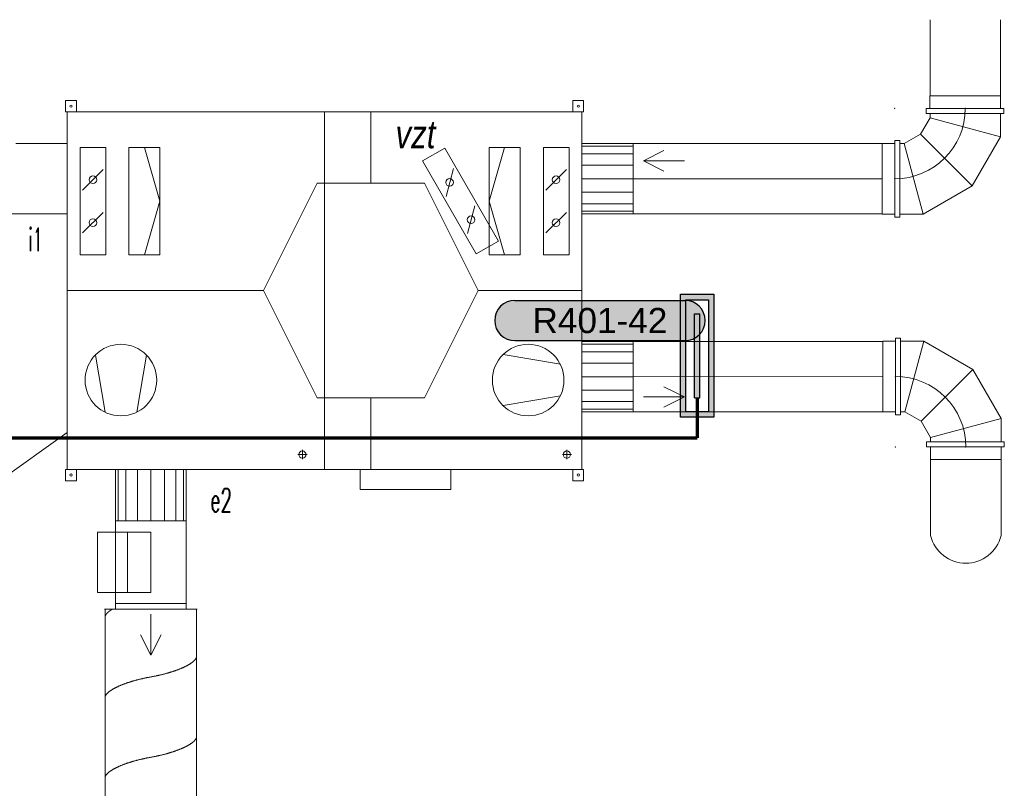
# Model space of a CAD drawing. Extents: x -10604 to 417874, y -84886 to -28187.
# Tile 19 of 32: x 78742 to 83142, y -60410 to -56972. Entities that reach past the tile are written whole.
import ezdxf
from ezdxf.enums import TextEntityAlignment as Align

# ---------------------------------------------------------------- set-up
doc = ezdxf.new("R2010")
doc.units = 0
doc.header["$MEASUREMENT"] = 0
doc.layers.get('0').update_dxf_attribs({"linetype": 'CONTINUOUS'})
doc.layers.add('__ELEKTRO PAVELKA', color=4, linetype='CONTINUOUS')
doc.layers.add('__Fialová 220', color=220, linetype='CONTINUOUS')
doc.layers.add('__Rudá tmavá', color=7, linetype='CONTINUOUS', true_color=0xdb0000)
doc.layers.add('__Temná modrá', color=7, linetype='CONTINUOUS', true_color=0x0000c7)
doc.styles.add('GENERATED_STYLE_1', font='arial.ttf')
doc.styles.add('INDRA', font='ariali.ttf')
doc.styles.get("Standard").update_dxf_attribs({"font": 'txt.shx'})

# ---------------------------------------------------------------- blocks, each defined once
blk = doc.blocks.new('REK')
at = {"layer": '__Fialová 220', "lineweight": 0}
for p, q in [((915.8, -12.6, -162), (916.2, 328.2, -162)), ((1231.2, -12.2, -162), (1231.2, 328.2, -162)), ((915.4, -12.6, -162), (915.4, -69.1, -162)), ((1230.4, -12.6, -162), (915.4, -12.6, -162)), ((1230.8, -12.6, -162), (915.8, -12.6, -162)), ((1230.8, -12.2, -162), (1230.8, -69.1, -162)), ((1245.3, -69.1, -162), (897.9, -69.1, -162)), ((897.9, -91, -162), (897.9, -69.1, -162)), ((1245.3, -91, -162), (1245.3, -69.1, -162)), ((873.6, -183.9, -162), (915.8, -110.8, -162)), ((1245.3, -91, -162), (897.9, -91, -162)), ((915.8, -110.8, -162), (915.8, -91, -162)), ((1230.8, -195.2, -162), (1230.8, -91.2, -162)), ((758.3, -541.9, -162), (758.3, -212.6, -162)), ((758.3, -212.6, -162), (780.7, -212.6, -162)), ((780.7, -554.5, -162), (780.7, -212.6, -162)), ((800.5, -226.1, -162), (873.6, -183.9, -162)), ((1104.2, -414.4, -162), (1230.8, -195.2, -162)), ((-3170.3, -225.7, -162), (-2940.3, -225.7, -387)), ((-410.3, -225.7, -162), (702.4, -225.7, -162)), ((702.4, -225.7, -162), (702.4, -540.7, -162)), ((702.4, -541, -162), (702.4, -225.7, -162)), ((702.4, -225.7, -162), (758.3, -225.7, -162)), ((702.4, -225.7, -162), (702.4, -540.7, -162)), ((780.7, -226.1, -162), (800.5, -226.1, -162)), ((884.9, -541, -162), (1104.2, -414.4, -162)), ((-3191.3, -540.7, -160.9), (-2940.3, -540.7, -387)), ((702.4, -540.7, -162), (-410.3, -540.7, -162)), ((702.4, -541, -162), (758.3, -541, -162)), ((758.3, -541.9, -162), (758.3, -554.5, -162)), ((758.3, -554.5, -162), (780.7, -554.5, -162)), ((780.7, -541, -162), (884.9, -541, -162)), ((760.8, -1109.4, -162), (760.8, -1096.8, -162)), ((760.8, -1096.8, -162), (783.1, -1096.8, -162)), ((783.1, -1096.8, -162), (783.1, -1438.8, -162)), ((-410.3, -1110.7, -162), (704.8, -1110.7, -162)), ((704.8, -1110.3, -162), (704.8, -1425.7, -162)), ((704.8, -1110.3, -162), (760.8, -1110.3, -162)), ((704.8, -1110.7, -162), (704.8, -1425.7, -162)), ((704.8, -1425.7, -162), (704.8, -1110.7, -162)), ((760.8, -1109.4, -162), (760.8, -1438.8, -162)), ((783.1, -1110.3, -162), (887.3, -1110.3, -162)), ((887.3, -1110.3, -162), (1106.6, -1236.9, -162)), ((1106.6, -1236.9, -162), (1233.2, -1456.2, -162)), ((704.8, -1425.7, -162), (-410.3, -1425.7, -162)), ((704.8, -1425.7, -162), (760.8, -1425.7, -162)), ((760.8, -1438.8, -162), (783.1, -1438.8, -162)), ((783.1, -1425.3, -162), (803, -1425.3, -162)), ((803, -1425.3, -162), (876, -1467.5, -162)), ((876, -1467.5, -162), (918.2, -1540.6, -162)), ((1233.2, -1456.2, -162), (1233.2, -1560.1, -162)), ((1247.7, -1560.4, -162), (900.3, -1560.4, -162)), ((900.3, -1560.4, -162), (900.3, -1582.2, -162)), ((1247.7, -1582.2, -162), (900.3, -1582.2, -162)), ((917.8, -1638.7, -162), (917.8, -1582.2, -162)), ((918.2, -1540.6, -162), (918.2, -1560.4, -162)), ((1233.2, -1639.1, -162), (1233.2, -1582.2, -162)), ((1247.7, -1560.4, -162), (1247.7, -1582.2, -162)), ((1232.8, -1638.7, -162), (917.8, -1638.7, -162)), ((917.8, -1638.7, -162), (918.2, -1979.5, -162)), ((1233.2, -1638.7, -162), (918.2, -1638.7, -162)), ((1233.2, -1639.1, -162), (1233.2, -1979.5, -162)), ((-2409.3, -1913.7, -78), (-2724.3, -1913.7, -78)), ((-2724.3, -2283.7, -78), (-2724.3, -2308.7, -78)), ((-2409.3, -2283.7, -78), (-2409.3, -2308.7, -78)), ((-2359.3, -2308.7, -78), (-2774.3, -2308.7, -78)), ((-2771.2, -3158.7, -78), (-2771.2, -2308.7, -78)), ((-2362.4, -3158.7, -78), (-2362.4, -2308.7, -78))]:
    blk.add_line(p, q, dxfattribs=at)
at = {"layer": '__Fialová 220', "color": 7, "lineweight": 0, "extrusion": (-1.22465e-16, -1, 0)}
for p, q in [((-1583.3, -83.7, 43), (-1583.3, -403.7, 43)), ((-2595.3, -243.7, 43), (-2526.3, -483.7, 43)), ((-985.3, -243.7, 43), (-1054.3, -483.7, 43)), ((-365.3, -303.1, -162), (-273.3, -257.1, -162)), ((-365.3, -303.1, -162), (-181.3, -303.1, -162)), ((-365.3, -303.1, -162), (-273.3, -349.1, -162)), ((-2779.3, -341.7, 43), (-2871.3, -433.7, 43)), ((-1214.3, -337.7, 43), (-1247.3, -462.7, 43)), ((-709.3, -341.7, 43), (-801.3, -433.7, 43)), ((-2595.3, -723.7, 43), (-2526.3, -483.7, 43)), ((-985.3, -723.7, 43), (-1054.3, -483.7, 43)), ((-1118.3, -503.7, 43), (-1151.3, -628.7, 43)), ((-2779.3, -533.7, 43), (-2871.3, -625.7, 43)), ((-709.3, -533.7, 43), (-801.3, -625.7, 43)), ((-2940.3, -883.7, 43), (-2063.3, -883.7, 43)), ((-640.3, -883.7, 43), (-1103.3, -883.7, 43)), ((-992.3, -1169.7, 43), (-736.3, -1212.7, 43)), ((-181.3, -1359.3, -162), (-273.3, -1313.3, -162)), ((-1583.3, -1683.7, 43), (-1583.3, -1363.7, 43)), ((-992.3, -1396.7, 43), (-736.3, -1353.7, 43)), ((-365.3, -1359.3, -162), (-181.3, -1359.3, -162)), ((-181.3, -1359.3, -162), (-273.3, -1405.3, -162)), ((-1868.3, -1616.7, -382), (-1909.3, -1616.7, -382)), ((-1889.3, -1595.7, -382), (-1889.3, -1636.7, -382)), ((-686.3, -1616.7, -382), (-727.3, -1616.7, -382)), ((-707.3, -1595.7, -382), (-707.3, -1636.7, -382))]:
    blk.add_line(p, q, dxfattribs=at)
at = {"layer": '__Fialová 220', "color": 7, "lineweight": 0}
for p, q in [((1230.8, -195.2, -162), (915.8, -110.8, -162)), ((1104.2, -414.4, -162), (873.6, -183.9, -162)), ((884.9, -541, -162), (800.5, -226.1, -162)), ((887.3, -1110.3, -162), (803, -1425.3, -162)), ((1106.6, -1236.9, -162), (876, -1467.5, -162)), ((1233.2, -1456.2, -162), (918.2, -1540.6, -162))]:
    blk.add_line(p, q, dxfattribs=at)
at = {"layer": '__Fialová 220', "lineweight": 0, "ltscale": 25}
for p, q in [((-410.3, -383.7, -4), (702.4, -383.2, -162)), ((704.8, -1268.2, -162), (-410.3, -1268.7, -4))]:
    blk.add_line(p, q, dxfattribs=at)
at = {"layer": '__Fialová 220', "color": 7, "lineweight": 0, "extrusion": (-3.67394e-16, -1, 0)}
for p, q in [((-2813.3, -1171.7, 43), (-2770.3, -1427.7, 43)), ((-2586.3, -1171.7, 43), (-2629.3, -1427.7, 43)), ((-2566.8, -2330.7, -236), (-2566.8, -2514.7, -236)), ((-2566.8, -2514.7, -236), (-2612.8, -2422.7, -236)), ((-2566.8, -2514.7, -236), (-2520.8, -2422.7, -236))]:
    blk.add_line(p, q, dxfattribs=at)
at = {"layer": '__Fialová 220', "lineweight": 0, "ltscale": 400}
blk.add_line((-3499, -1917.2), (-2940.3, -1517.7, 43), dxfattribs=at)
at = {"layer": '__Fialová 220', "color": 7, "lineweight": 0}
for points in [[(-2739.3, -2308.7, -78), (-2739.7, -2309, -78), (-2740.1, -2309.2, -78), (-2740.6, -2309.5, -78), (-2741, -2309.8, -78), (-2741.4, -2310, -78), (-2741.9, -2310.3, -78), (-2742.3, -2310.6, -78), (-2742.7, -2310.9, -78), (-2743.1, -2311.1, -78), (-2743.6, -2311.4, -78), (-2744, -2311.7, -78), (-2744.4, -2311.9, -78), (-2744.8, -2312.2, -78), (-2745.2, -2312.5, -78), (-2745.6, -2312.8, -78), (-2746, -2313, -78), (-2746.4, -2313.3, -78), (-2746.8, -2313.6, -78), (-2747.2, -2313.8, -78), (-2747.6, -2314.1, -78), (-2748, -2314.4, -78), (-2748.4, -2314.7, -78), (-2748.7, -2314.9, -78), (-2749.1, -2315.2, -78), (-2749.5, -2315.5, -78), (-2749.9, -2315.7, -78), (-2750.2, -2316, -78), (-2750.6, -2316.3, -78), (-2751, -2316.5, -78), (-2751.3, -2316.8, -78), (-2751.7, -2317.1, -78), (-2752, -2317.4, -78), (-2752.4, -2317.6, -78), (-2752.7, -2317.9, -78), (-2753.1, -2318.2, -78), (-2753.4, -2318.4, -78), (-2753.8, -2318.7, -78), (-2754.1, -2319, -78), (-2754.4, -2319.2, -78), (-2754.8, -2319.5, -78), (-2755.1, -2319.8, -78), (-2755.4, -2320, -78), (-2755.7, -2320.3, -78), (-2756, -2320.6, -78), (-2756.4, -2320.8, -78), (-2756.7, -2321.1, -78), (-2757, -2321.4, -78), (-2757.3, -2321.6, -78), (-2757.6, -2321.9, -78), (-2757.9, -2322.2, -78), (-2758.2, -2322.4, -78), (-2758.5, -2322.7, -78), (-2758.7, -2323, -78), (-2759, -2323.2, -78), (-2759.3, -2323.5, -78), (-2759.6, -2323.8, -78), (-2759.9, -2324, -78), (-2760.1, -2324.3, -78), (-2760.4, -2324.6, -78), (-2760.7, -2324.8, -78), (-2760.9, -2325.1, -78), (-2761.2, -2325.4, -78), (-2761.5, -2325.6, -78), (-2761.7, -2325.9, -78), (-2762, -2326.1, -78), (-2762.2, -2326.4, -78), (-2762.5, -2326.7, -78), (-2762.7, -2326.9, -78), (-2762.9, -2327.2, -78), (-2763.2, -2327.5, -78), (-2763.4, -2327.7, -78), (-2763.6, -2328, -78), (-2763.9, -2328.2, -78), (-2764.1, -2328.5, -78), (-2764.3, -2328.8, -78), (-2764.5, -2329, -78), (-2764.7, -2329.3, -78), (-2764.9, -2329.5, -78), (-2765.1, -2329.8, -78), (-2765.3, -2330.1, -78), (-2765.5, -2330.3, -78), (-2765.7, -2330.6, -78), (-2765.9, -2330.8, -78), (-2766.1, -2331.1, -78), (-2766.3, -2331.3, -78), (-2766.5, -2331.6, -78), (-2766.7, -2331.8, -78), (-2766.8, -2332.1, -78), (-2767, -2332.4, -78), (-2767.2, -2332.6, -78), (-2767.4, -2332.9, -78), (-2767.5, -2333.1, -78), (-2767.7, -2333.4, -78), (-2767.8, -2333.6, -78), (-2768, -2333.9, -78), (-2768.1, -2334.1, -78), (-2768.3, -2334.4, -78), (-2768.4, -2334.6, -78), (-2768.6, -2334.9, -78), (-2768.7, -2335.1, -78), (-2768.8, -2335.4, -78), (-2769, -2335.6, -78), (-2769.1, -2335.9, -78), (-2769.2, -2336.1, -78), (-2769.3, -2336.4, -78), (-2769.5, -2336.6, -78), (-2769.6, -2336.9, -78), (-2769.7, -2337.1, -78), (-2769.8, -2337.4, -78), (-2769.9, -2337.6, -78), (-2770, -2337.9, -78), (-2770.1, -2338.1, -78), (-2770.2, -2338.3, -78), (-2770.3, -2338.6, -78), (-2770.4, -2338.8, -78), (-2770.4, -2339.1, -78), (-2770.5, -2339.3, -78), (-2770.6, -2339.6, -78), (-2770.7, -2339.8, -78), (-2770.7, -2340, -78), (-2770.8, -2340.3, -78), (-2770.9, -2340.5, -78), (-2770.9, -2340.8, -78), (-2771, -2341, -78), (-2771.1, -2341.2, -78), (-2771.1, -2341.5, -78), (-2771.2, -2341.7, -78), (-2771.2, -2342, -78)], [(-2566.8, -2611.4, -78), (-2564.4, -2611, -78), (-2561.9, -2610.6, -78), (-2559.5, -2610.1, -78), (-2557.1, -2609.7, -78), (-2554.7, -2609.2, -78), (-2552.2, -2608.7, -78), (-2549.8, -2608.2, -78), (-2547.4, -2607.8, -78), (-2545, -2607.3, -78), (-2542.6, -2606.8, -78), (-2540.2, -2606.2, -78), (-2537.7, -2605.7, -78), (-2535.3, -2605.2, -78), (-2532.9, -2604.7, -78), (-2530.5, -2604.1, -78), (-2528.2, -2603.6, -78), (-2525.8, -2603, -78), (-2523.4, -2602.5, -78), (-2521, -2601.9, -78), (-2518.7, -2601.4, -78), (-2516.3, -2600.8, -78), (-2514, -2600.2, -78), (-2511.6, -2599.6, -78), (-2509.3, -2599, -78), (-2506.9, -2598.4, -78), (-2504.6, -2597.8, -78), (-2502.3, -2597.2, -78), (-2500, -2596.6, -78), (-2497.7, -2595.9, -78), (-2495.4, -2595.3, -78), (-2493.2, -2594.7, -78), (-2490.9, -2594, -78), (-2488.7, -2593.4, -78), (-2486.4, -2592.7, -78), (-2484.2, -2592, -78), (-2482, -2591.4, -78), (-2479.8, -2590.7, -78), (-2477.6, -2590, -78), (-2475.4, -2589.3, -78), (-2473.2, -2588.7, -78), (-2471.1, -2588, -78), (-2468.9, -2587.3, -78), (-2466.8, -2586.6, -78), (-2464.7, -2585.9, -78), (-2462.6, -2585.2, -78), (-2460.5, -2584.4, -78), (-2458.4, -2583.7, -78), (-2456.4, -2583, -78), (-2454.3, -2582.3, -78), (-2452.3, -2581.5, -78), (-2450.3, -2580.8, -78), (-2448.3, -2580.1, -78), (-2446.4, -2579.3, -78), (-2444.4, -2578.6, -78), (-2442.5, -2577.8, -78), (-2440.5, -2577.1, -78), (-2438.6, -2576.3, -78), (-2436.7, -2575.6, -78), (-2434.9, -2574.8, -78), (-2433, -2574.1, -78), (-2431.2, -2573.3, -78), (-2429.4, -2572.5, -78), (-2427.6, -2571.8, -78), (-2425.8, -2571, -78), (-2424.1, -2570.2, -78), (-2422.3, -2569.4, -78), (-2420.6, -2568.7, -78), (-2418.9, -2567.9, -78), (-2417.3, -2567.1, -78), (-2415.6, -2566.3, -78), (-2414, -2565.5, -78), (-2412.4, -2564.7, -78), (-2410.8, -2563.9, -78), (-2409.2, -2563.1, -78), (-2407.7, -2562.4, -78), (-2406.2, -2561.6, -78), (-2404.7, -2560.8, -78), (-2403.2, -2560, -78), (-2401.8, -2559.2, -78), (-2400.4, -2558.4, -78), (-2399, -2557.6, -78), (-2397.6, -2556.8, -78), (-2396.2, -2556, -78), (-2394.9, -2555.2, -78), (-2393.6, -2554.4, -78), (-2392.3, -2553.6, -78), (-2391, -2552.8, -78), (-2389.8, -2552, -78), (-2388.6, -2551.2, -78), (-2387.4, -2550.4, -78), (-2386.3, -2549.6, -78), (-2385.1, -2548.8, -78), (-2384, -2548, -78), (-2382.9, -2547.2, -78), (-2381.9, -2546.4, -78), (-2380.9, -2545.6, -78), (-2379.9, -2544.9, -78), (-2378.9, -2544.1, -78), (-2377.9, -2543.3, -78), (-2377, -2542.5, -78), (-2376.1, -2541.7, -78), (-2375.3, -2540.9, -78), (-2374.4, -2540.1, -78), (-2373.6, -2539.4, -78), (-2372.8, -2538.6, -78), (-2372, -2537.8, -78), (-2371.3, -2537.1, -78), (-2370.6, -2536.3, -78), (-2369.9, -2535.5, -78), (-2369.3, -2534.8, -78), (-2368.7, -2534, -78), (-2368.1, -2533.2, -78), (-2367.5, -2532.5, -78), (-2367, -2531.7, -78), (-2366.5, -2531, -78), (-2366, -2530.2, -78), (-2365.5, -2529.5, -78), (-2365.1, -2528.8, -78), (-2364.7, -2528, -78), (-2364.3, -2527.3, -78), (-2364, -2526.6, -78), (-2363.7, -2525.8, -78), (-2363.4, -2525.1, -78), (-2363.1, -2524.4, -78), (-2362.9, -2523.7, -78), (-2362.7, -2523, -78), (-2362.6, -2522.3, -78), (-2362.4, -2521.6, -78)], [(-2566.8, -2611.4, -78), (-2569.2, -2611.9, -78), (-2571.7, -2612.3, -78), (-2574.1, -2612.7, -78), (-2576.5, -2613.2, -78), (-2578.9, -2613.7, -78), (-2581.4, -2614.1, -78), (-2583.8, -2614.6, -78), (-2586.2, -2615.1, -78), (-2588.6, -2615.6, -78), (-2591, -2616.1, -78), (-2593.5, -2616.6, -78), (-2595.9, -2617.1, -78), (-2598.3, -2617.6, -78), (-2600.7, -2618.2, -78), (-2603.1, -2618.7, -78), (-2605.5, -2619.3, -78), (-2607.8, -2619.8, -78), (-2610.2, -2620.4, -78), (-2612.6, -2620.9, -78), (-2615, -2621.5, -78), (-2617.3, -2622.1, -78), (-2619.7, -2622.7, -78), (-2622, -2623.3, -78), (-2624.3, -2623.9, -78), (-2626.7, -2624.5, -78), (-2629, -2625.1, -78), (-2631.3, -2625.7, -78), (-2633.6, -2626.3, -78), (-2635.9, -2626.9, -78), (-2638.2, -2627.6, -78), (-2640.4, -2628.2, -78), (-2642.7, -2628.9, -78), (-2645, -2629.5, -78), (-2647.2, -2630.2, -78), (-2649.4, -2630.8, -78), (-2651.6, -2631.5, -78), (-2653.9, -2632.2, -78), (-2656, -2632.8, -78), (-2658.2, -2633.5, -78), (-2660.4, -2634.2, -78), (-2662.5, -2634.9, -78), (-2664.7, -2635.6, -78), (-2666.8, -2636.3, -78), (-2668.9, -2637, -78), (-2671, -2637.7, -78), (-2673.1, -2638.4, -78), (-2675.2, -2639.1, -78), (-2677.2, -2639.9, -78), (-2679.3, -2640.6, -78), (-2681.3, -2641.3, -78), (-2683.3, -2642, -78), (-2685.3, -2642.8, -78), (-2687.3, -2643.5, -78), (-2689.2, -2644.3, -78), (-2691.2, -2645, -78), (-2693.1, -2645.8, -78), (-2695, -2646.5, -78), (-2696.9, -2647.3, -78), (-2698.7, -2648, -78), (-2700.6, -2648.8, -78), (-2702.4, -2649.6, -78), (-2704.2, -2650.3, -78), (-2706, -2651.1, -78), (-2707.8, -2651.9, -78), (-2709.5, -2652.6, -78), (-2711.3, -2653.4, -78), (-2713, -2654.2, -78), (-2714.7, -2655, -78), (-2716.3, -2655.8, -78), (-2718, -2656.6, -78), (-2719.6, -2657.3, -78), (-2721.2, -2658.1, -78), (-2722.8, -2658.9, -78), (-2724.4, -2659.7, -78), (-2725.9, -2660.5, -78), (-2727.4, -2661.3, -78), (-2728.9, -2662.1, -78), (-2730.4, -2662.9, -78), (-2731.8, -2663.7, -78), (-2733.3, -2664.5, -78), (-2734.7, -2665.3, -78), (-2736, -2666.1, -78), (-2737.4, -2666.9, -78), (-2738.7, -2667.7, -78), (-2740, -2668.5, -78), (-2741.3, -2669.3, -78), (-2742.6, -2670.1, -78), (-2743.8, -2670.9, -78), (-2745, -2671.7, -78), (-2746.2, -2672.5, -78), (-2747.3, -2673.2, -78), (-2748.5, -2674, -78), (-2749.6, -2674.8, -78), (-2750.7, -2675.6, -78), (-2751.7, -2676.4, -78), (-2752.7, -2677.2, -78), (-2753.8, -2678, -78), (-2754.7, -2678.8, -78), (-2755.7, -2679.6, -78), (-2756.6, -2680.4, -78), (-2757.5, -2681.1, -78), (-2758.4, -2681.9, -78), (-2759.2, -2682.7, -78), (-2760, -2683.5, -78), (-2760.8, -2684.3, -78), (-2761.6, -2685, -78), (-2762.3, -2685.8, -78), (-2763, -2686.6, -78), (-2763.7, -2687.3, -78), (-2764.3, -2688.1, -78), (-2765, -2688.9, -78), (-2765.5, -2689.6, -78), (-2766.1, -2690.4, -78), (-2766.7, -2691.1, -78), (-2767.2, -2691.9, -78), (-2767.6, -2692.6, -78), (-2768.1, -2693.4, -78), (-2768.5, -2694.1, -78), (-2768.9, -2694.8, -78), (-2769.3, -2695.6, -78), (-2769.6, -2696.3, -78), (-2769.9, -2697, -78), (-2770.2, -2697.7, -78), (-2770.5, -2698.4, -78), (-2770.7, -2699.2, -78), (-2770.9, -2699.9, -78), (-2771.1, -2700.6, -78), (-2771.2, -2701.3, -78)], [(-2566.8, -2970.7, -78), (-2564.4, -2970.3, -78), (-2561.9, -2969.9, -78), (-2559.5, -2969.4, -78), (-2557.1, -2969, -78), (-2554.7, -2968.5, -78), (-2552.2, -2968, -78), (-2549.8, -2967.5, -78), (-2547.4, -2967.1, -78), (-2545, -2966.6, -78), (-2542.6, -2966.1, -78), (-2540.2, -2965.6, -78), (-2537.7, -2965, -78), (-2535.3, -2964.5, -78), (-2532.9, -2964, -78), (-2530.5, -2963.4, -78), (-2528.2, -2962.9, -78), (-2525.8, -2962.3, -78), (-2523.4, -2961.8, -78), (-2521, -2961.2, -78), (-2518.7, -2960.7, -78), (-2516.3, -2960.1, -78), (-2514, -2959.5, -78), (-2511.6, -2958.9, -78), (-2509.3, -2958.3, -78), (-2506.9, -2957.7, -78), (-2504.6, -2957.1, -78), (-2502.3, -2956.5, -78), (-2500, -2955.9, -78), (-2497.7, -2955.2, -78), (-2495.4, -2954.6, -78), (-2493.2, -2954, -78), (-2490.9, -2953.3, -78), (-2488.7, -2952.7, -78), (-2486.4, -2952, -78), (-2484.2, -2951.3, -78), (-2482, -2950.7, -78), (-2479.8, -2950, -78), (-2477.6, -2949.3, -78), (-2475.4, -2948.6, -78), (-2473.2, -2948, -78), (-2471.1, -2947.3, -78), (-2468.9, -2946.6, -78), (-2466.8, -2945.9, -78), (-2464.7, -2945.2, -78), (-2462.6, -2944.5, -78), (-2460.5, -2943.7, -78), (-2458.4, -2943, -78), (-2456.4, -2942.3, -78), (-2454.3, -2941.6, -78), (-2452.3, -2940.9, -78), (-2450.3, -2940.1, -78), (-2448.3, -2939.4, -78), (-2446.4, -2938.6, -78), (-2444.4, -2937.9, -78), (-2442.5, -2937.1, -78), (-2440.5, -2936.4, -78), (-2438.6, -2935.6, -78), (-2436.7, -2934.9, -78), (-2434.9, -2934.1, -78), (-2433, -2933.4, -78), (-2431.2, -2932.6, -78), (-2429.4, -2931.8, -78), (-2427.6, -2931.1, -78), (-2425.8, -2930.3, -78), (-2424.1, -2929.5, -78), (-2422.3, -2928.7, -78), (-2420.6, -2928, -78), (-2418.9, -2927.2, -78), (-2417.3, -2926.4, -78), (-2415.6, -2925.6, -78), (-2414, -2924.8, -78), (-2412.4, -2924, -78), (-2410.8, -2923.2, -78), (-2409.2, -2922.4, -78), (-2407.7, -2921.7, -78), (-2406.2, -2920.9, -78), (-2404.7, -2920.1, -78), (-2403.2, -2919.3, -78), (-2401.8, -2918.5, -78), (-2400.4, -2917.7, -78), (-2399, -2916.9, -78), (-2397.6, -2916.1, -78), (-2396.2, -2915.3, -78), (-2394.9, -2914.5, -78), (-2393.6, -2913.7, -78), (-2392.3, -2912.9, -78), (-2391, -2912.1, -78), (-2389.8, -2911.3, -78), (-2388.6, -2910.5, -78), (-2387.4, -2909.7, -78), (-2386.3, -2908.9, -78), (-2385.1, -2908.1, -78), (-2384, -2907.3, -78), (-2382.9, -2906.5, -78), (-2381.9, -2905.7, -78), (-2380.9, -2904.9, -78), (-2379.9, -2904.2, -78), (-2378.9, -2903.4, -78), (-2377.9, -2902.6, -78), (-2377, -2901.8, -78), (-2376.1, -2901, -78), (-2375.3, -2900.2, -78), (-2374.4, -2899.5, -78), (-2373.6, -2898.7, -78), (-2372.8, -2897.9, -78), (-2372, -2897.1, -78), (-2371.3, -2896.4, -78), (-2370.6, -2895.6, -78), (-2369.9, -2894.8, -78), (-2369.3, -2894.1, -78), (-2368.7, -2893.3, -78), (-2368.1, -2892.5, -78), (-2367.5, -2891.8, -78), (-2367, -2891, -78), (-2366.5, -2890.3, -78), (-2366, -2889.5, -78), (-2365.5, -2888.8, -78), (-2365.1, -2888.1, -78), (-2364.7, -2887.3, -78), (-2364.3, -2886.6, -78), (-2364, -2885.9, -78), (-2363.7, -2885.2, -78), (-2363.4, -2884.4, -78), (-2363.1, -2883.7, -78), (-2362.9, -2883, -78), (-2362.7, -2882.3, -78), (-2362.6, -2881.6, -78), (-2362.4, -2880.9, -78)], [(-2566.8, -2970.7, -78), (-2569.2, -2971.2, -78), (-2571.7, -2971.6, -78), (-2574.1, -2972.1, -78), (-2576.5, -2972.5, -78), (-2578.9, -2973, -78), (-2581.4, -2973.4, -78), (-2583.8, -2973.9, -78), (-2586.2, -2974.4, -78), (-2588.6, -2974.9, -78), (-2591, -2975.4, -78), (-2593.5, -2975.9, -78), (-2595.9, -2976.4, -78), (-2598.3, -2977, -78), (-2600.7, -2977.5, -78), (-2603.1, -2978, -78), (-2605.5, -2978.6, -78), (-2607.8, -2979.1, -78), (-2610.2, -2979.7, -78), (-2612.6, -2980.2, -78), (-2615, -2980.8, -78), (-2617.3, -2981.4, -78), (-2619.7, -2982, -78), (-2622, -2982.6, -78), (-2624.3, -2983.2, -78), (-2626.7, -2983.8, -78), (-2629, -2984.4, -78), (-2631.3, -2985, -78), (-2633.6, -2985.6, -78), (-2635.9, -2986.2, -78), (-2638.2, -2986.9, -78), (-2640.4, -2987.5, -78), (-2642.7, -2988.2, -78), (-2645, -2988.8, -78), (-2647.2, -2989.5, -78), (-2649.4, -2990.1, -78), (-2651.6, -2990.8, -78), (-2653.9, -2991.5, -78), (-2656, -2992.1, -78), (-2658.2, -2992.8, -78), (-2660.4, -2993.5, -78), (-2662.5, -2994.2, -78), (-2664.7, -2994.9, -78), (-2666.8, -2995.6, -78), (-2668.9, -2996.3, -78), (-2671, -2997, -78), (-2673.1, -2997.7, -78), (-2675.2, -2998.4, -78), (-2677.2, -2999.2, -78), (-2679.3, -2999.9, -78), (-2681.3, -3000.6, -78), (-2683.3, -3001.3, -78), (-2685.3, -3002.1, -78), (-2687.3, -3002.8, -78), (-2689.2, -3003.6, -78), (-2691.2, -3004.3, -78), (-2693.1, -3005.1, -78), (-2695, -3005.8, -78), (-2696.9, -3006.6, -78), (-2698.7, -3007.3, -78), (-2700.6, -3008.1, -78), (-2702.4, -3008.9, -78), (-2704.2, -3009.6, -78), (-2706, -3010.4, -78), (-2707.8, -3011.2, -78), (-2709.5, -3012, -78), (-2711.3, -3012.7, -78), (-2713, -3013.5, -78), (-2714.7, -3014.3, -78), (-2716.3, -3015.1, -78), (-2718, -3015.9, -78), (-2719.6, -3016.6, -78), (-2721.2, -3017.4, -78), (-2722.8, -3018.2, -78), (-2724.4, -3019, -78), (-2725.9, -3019.8, -78), (-2727.4, -3020.6, -78), (-2728.9, -3021.4, -78), (-2730.4, -3022.2, -78), (-2731.8, -3023, -78), (-2733.3, -3023.8, -78), (-2734.7, -3024.6, -78), (-2736, -3025.4, -78), (-2737.4, -3026.2, -78), (-2738.7, -3027, -78), (-2740, -3027.8, -78), (-2741.3, -3028.6, -78), (-2742.6, -3029.4, -78), (-2743.8, -3030.2, -78), (-2745, -3031, -78), (-2746.2, -3031.8, -78), (-2747.3, -3032.5, -78), (-2748.5, -3033.3, -78), (-2749.6, -3034.1, -78), (-2750.7, -3034.9, -78), (-2751.7, -3035.7, -78), (-2752.7, -3036.5, -78), (-2753.8, -3037.3, -78), (-2754.7, -3038.1, -78), (-2755.7, -3038.9, -78), (-2756.6, -3039.7, -78), (-2757.5, -3040.4, -78), (-2758.4, -3041.2, -78), (-2759.2, -3042, -78), (-2760, -3042.8, -78), (-2760.8, -3043.6, -78), (-2761.6, -3044.3, -78), (-2762.3, -3045.1, -78), (-2763, -3045.9, -78), (-2763.7, -3046.6, -78), (-2764.3, -3047.4, -78), (-2765, -3048.2, -78), (-2765.5, -3048.9, -78), (-2766.1, -3049.7, -78), (-2766.7, -3050.4, -78), (-2767.2, -3051.2, -78), (-2767.6, -3051.9, -78), (-2768.1, -3052.7, -78), (-2768.5, -3053.4, -78), (-2768.9, -3054.1, -78), (-2769.3, -3054.9, -78), (-2769.6, -3055.6, -78), (-2769.9, -3056.3, -78), (-2770.2, -3057, -78), (-2770.5, -3057.7, -78), (-2770.7, -3058.5, -78), (-2770.9, -3059.2, -78), (-2771.1, -3059.9, -78), (-2771.2, -3060.6, -78)]]:
    blk.add_polyline3d(points, dxfattribs=at)
at = {"layer": '__Fialová 220', "lineweight": 0}
for centre in [(-2923.3, -58.7, -17), (-656.3, -58.7, -17), (-2923.3, -1708.7, -17), (-656.3, -1708.7, -17)]:
    blk.add_circle(centre, 5, dxfattribs=at)
at = {"layer": '__Fialová 220', "color": 7, "lineweight": 0}
for centre, radius in [((-2825.3, -387.7, 43), 17), ((-1231.3, -399.7, 43), 17), ((-755.3, -387.7, 43), 17), ((-2825.3, -579.7, 43), 17), ((-1135.3, -566.7, 43), 17), ((-755.3, -579.7, 43), 17), ((-2700.3, -1283.7, 43), 160), ((-880.3, -1283.7, 43), 160), ((-1889.3, -1616.7, -382), 16), ((-707.3, -1616.7, -382), 16)]:
    blk.add_circle(centre, radius, dxfattribs=at)
at = {"layer": '__Fialová 220', "lineweight": 0, "ltscale": 25}
for centre, start, end in [((758.3, -68.6, -162), 270, 0), ((760.8, -1582.7, -162), 0, 90)]:
    blk.add_arc(centre, 315, start, end, dxfattribs=at)
at = {"layer": '__Fialová 220', "lineweight": 0}
blk.add_arc((1075.7, -1941.2, -162), 162.1, 193.6912, 346.3088, dxfattribs=at)
for p in [(758.3, -68.6, -162), (758.3, -68.6, -162), (1073.3, -68.6, -162), (758.3, -383.5, -162), (760.8, -1267.8, -162), (760.8, -1582.7, -162), (760.8, -1582.7, -162), (1075.7, -1582.7, -162)]:
    blk.add_point(p, dxfattribs=at)
for points in [[(-2948.3, -83.7, -17), (-2948.3, -33.7, -17), (-2898.3, -33.7, -17), (-2898.3, -83.7, -17)], [(-2898.3, -83.7, -167), (-2898.3, -83.7, -17), (-2898.3, -33.7, -17), (-2898.3, -33.7, -167)], [(-632.3, -33.7, -17), (-632.3, -83.7, -17), (-681.3, -83.7, -17), (-681.3, -33.7, -17)], [(-681.3, -33.7, -167), (-681.3, -33.7, -17), (-681.3, -83.7, -17), (-681.3, -83.7, -167)], [(-640.3, -83.7, 43), (-640.3, -1683.7, 43), (-2940.3, -1683.7, 43), (-2940.3, -83.7, 43)], [(-640.3, -83.7, -382), (-640.3, -1683.7, -382), (-2940.3, -1683.7, -382), (-2940.3, -83.7, -382)], [(-2940.3, -1683.7, 43), (-2940.3, -83.7, 43), (-2940.3, -83.7, -382), (-2940.3, -1683.7, -382)], [(-640.3, -83.7, 43), (-2940.3, -83.7, 43), (-2940.3, -83.7, -382), (-640.3, -83.7, -382)], [(-1790.3, -1683.7, -412), (-1790.3, -83.7, -412), (-2940.3, -83.7, -412), (-2940.3, -1683.7, -412)], [(-1790.3, -1683.7, -387), (-1790.3, -83.7, -387), (-2940.3, -83.7, -387), (-2940.3, -1683.7, -387)], [(-2940.3, -83.7, -412), (-2940.3, -1683.7, -412), (-2940.3, -1683.7, -387), (-2940.3, -83.7, -387)], [(-1790.3, -83.7, -412), (-2940.3, -83.7, -412), (-2940.3, -83.7, -387), (-1790.3, -83.7, -387)], [(-640.3, -1683.7, -412), (-640.3, -83.7, -412), (-1790.3, -83.7, -412), (-1790.3, -1683.7, -412)], [(-640.3, -1683.7, -387), (-640.3, -83.7, -387), (-1790.3, -83.7, -387), (-1790.3, -1683.7, -387)], [(-1790.3, -83.7, -412), (-1790.3, -1683.7, -412), (-1790.3, -1683.7, -387), (-1790.3, -83.7, -387)], [(-640.3, -83.7, -412), (-1790.3, -83.7, -412), (-1790.3, -83.7, -387), (-640.3, -83.7, -387)], [(-1790.3, -1683.7, -412), (-1790.3, -83.7, -412), (-1790.3, -83.7, -387), (-1790.3, -1683.7, -387)], [(-640.3, -83.7, 43), (-640.3, -1683.7, 43), (-640.3, -1683.7, -382), (-640.3, -83.7, -382)], [(-640.3, -1683.7, -412), (-640.3, -83.7, -412), (-640.3, -83.7, -387), (-640.3, -1683.7, -387)], [(-640.3, -237.7, -222), (-640.3, -225.7, -162), (-410.3, -225.7, -162), (-410.3, -237.7, -222)], [(-640.3, -225.7, -162), (-640.3, -237.7, -101), (-410.3, -237.7, -101), (-410.3, -225.7, -162)], [(-640.3, -271.7, -273), (-640.3, -237.7, -222), (-410.3, -237.7, -222), (-410.3, -271.7, -273)], [(-640.3, -237.7, -101), (-640.3, -271.7, -50), (-410.3, -271.7, -50), (-410.3, -237.7, -101)], [(-640.3, -322.7, -307), (-640.3, -271.7, -273), (-410.3, -271.7, -273), (-410.3, -322.7, -307)], [(-640.3, -271.7, -50), (-640.3, -322.7, -16), (-410.3, -322.7, -16), (-410.3, -271.7, -50)], [(-640.3, -383.7, -319), (-640.3, -322.7, -307), (-410.3, -322.7, -307), (-410.3, -383.7, -319)], [(-640.3, -322.7, -16), (-640.3, -383.7, -4), (-410.3, -383.7, -4), (-410.3, -322.7, -16)], [(-640.3, -383.7, -4), (-640.3, -443.7, -16), (-410.3, -443.7, -16), (-410.3, -383.7, -4)], [(-640.3, -443.7, -307), (-640.3, -383.7, -319), (-410.3, -383.7, -319), (-410.3, -443.7, -307)], [(-640.3, -443.7, -16), (-640.3, -494.7, -50), (-410.3, -494.7, -50), (-410.3, -443.7, -16)], [(-640.3, -494.7, -273), (-640.3, -443.7, -307), (-410.3, -443.7, -307), (-410.3, -494.7, -273)], [(-640.3, -494.7, -50), (-640.3, -528.7, -101), (-410.3, -528.7, -101), (-410.3, -494.7, -50)], [(-640.3, -528.7, -222), (-640.3, -494.7, -273), (-410.3, -494.7, -273), (-410.3, -528.7, -222)], [(-640.3, -528.7, -101), (-640.3, -540.7, -162), (-410.3, -540.7, -162), (-410.3, -528.7, -101)], [(-640.3, -540.7, -162), (-640.3, -528.7, -222), (-410.3, -528.7, -222), (-410.3, -540.7, -162)], [(-640.3, -1122.7, -222), (-640.3, -1110.7, -162), (-410.3, -1110.7, -162), (-410.3, -1122.7, -222)], [(-640.3, -1110.7, -162), (-640.3, -1122.7, -101), (-410.3, -1122.7, -101), (-410.3, -1110.7, -162)], [(-640.3, -1156.7, -273), (-640.3, -1122.7, -222), (-410.3, -1122.7, -222), (-410.3, -1156.7, -273)], [(-640.3, -1122.7, -101), (-640.3, -1156.7, -50), (-410.3, -1156.7, -50), (-410.3, -1122.7, -101)], [(-640.3, -1207.7, -307), (-640.3, -1156.7, -273), (-410.3, -1156.7, -273), (-410.3, -1207.7, -307)], [(-640.3, -1156.7, -50), (-640.3, -1207.7, -16), (-410.3, -1207.7, -16), (-410.3, -1156.7, -50)], [(-640.3, -1268.7, -319), (-640.3, -1207.7, -307), (-410.3, -1207.7, -307), (-410.3, -1268.7, -319)], [(-640.3, -1207.7, -16), (-640.3, -1268.7, -4), (-410.3, -1268.7, -4), (-410.3, -1207.7, -16)], [(-640.3, -1268.7, -4), (-640.3, -1328.7, -16), (-410.3, -1328.7, -16), (-410.3, -1268.7, -4)], [(-640.3, -1328.7, -307), (-640.3, -1268.7, -319), (-410.3, -1268.7, -319), (-410.3, -1328.7, -307)], [(-640.3, -1328.7, -16), (-640.3, -1379.7, -50), (-410.3, -1379.7, -50), (-410.3, -1328.7, -16)], [(-640.3, -1379.7, -273), (-640.3, -1328.7, -307), (-410.3, -1328.7, -307), (-410.3, -1379.7, -273)], [(-640.3, -1379.7, -50), (-640.3, -1413.7, -101), (-410.3, -1413.7, -101), (-410.3, -1379.7, -50)], [(-640.3, -1413.7, -222), (-640.3, -1379.7, -273), (-410.3, -1379.7, -273), (-410.3, -1413.7, -222)], [(-640.3, -1413.7, -101), (-640.3, -1425.7, -162), (-410.3, -1425.7, -162), (-410.3, -1413.7, -101)], [(-640.3, -1425.7, -162), (-640.3, -1413.7, -222), (-410.3, -1413.7, -222), (-410.3, -1425.7, -162)], [(-2948.3, -1733.7, -17), (-2948.3, -1683.7, -17), (-2898.3, -1683.7, -17), (-2898.3, -1733.7, -17)], [(-640.3, -1683.7, 43), (-2940.3, -1683.7, 43), (-2940.3, -1683.7, -382), (-640.3, -1683.7, -382)], [(-1790.3, -1683.7, -412), (-2940.3, -1683.7, -412), (-2940.3, -1683.7, -387), (-1790.3, -1683.7, -387)], [(-2898.3, -1733.7, -167), (-2898.3, -1733.7, -17), (-2898.3, -1683.7, -17), (-2898.3, -1683.7, -167)], [(-2723.8, -1683.7, -236), (-2711.8, -1683.7, -296), (-2711.8, -1913.7, -296), (-2723.8, -1913.7, -236)], [(-2711.8, -1683.7, -175), (-2723.8, -1683.7, -236), (-2723.8, -1913.7, -236), (-2711.8, -1913.7, -175)], [(-2711.8, -1683.7, -296), (-2677.8, -1683.7, -347), (-2677.8, -1913.7, -347), (-2711.8, -1913.7, -296)], [(-2677.8, -1683.7, -124), (-2711.8, -1683.7, -175), (-2711.8, -1913.7, -175), (-2677.8, -1913.7, -124)], [(-2677.8, -1683.7, -347), (-2626.8, -1683.7, -381), (-2626.8, -1913.7, -381), (-2677.8, -1913.7, -347)], [(-2626.8, -1683.7, -90), (-2677.8, -1683.7, -124), (-2677.8, -1913.7, -124), (-2626.8, -1913.7, -90)], [(-2626.8, -1683.7, -381), (-2566.8, -1683.7, -393), (-2566.8, -1913.7, -393), (-2626.8, -1913.7, -381)], [(-2566.8, -1683.7, -78), (-2626.8, -1683.7, -90), (-2626.8, -1913.7, -90), (-2566.8, -1913.7, -78)], [(-2566.8, -1683.7, -393), (-2505.8, -1683.7, -381), (-2505.8, -1913.7, -381), (-2566.8, -1913.7, -393)], [(-2505.8, -1683.7, -90), (-2566.8, -1683.7, -78), (-2566.8, -1913.7, -78), (-2505.8, -1913.7, -90)], [(-2505.8, -1683.7, -381), (-2454.8, -1683.7, -347), (-2454.8, -1913.7, -347), (-2505.8, -1913.7, -381)], [(-2454.8, -1683.7, -124), (-2505.8, -1683.7, -90), (-2505.8, -1913.7, -90), (-2454.8, -1913.7, -124)], [(-2454.8, -1683.7, -347), (-2420.8, -1683.7, -296), (-2420.8, -1913.7, -296), (-2454.8, -1913.7, -347)], [(-2420.8, -1683.7, -175), (-2454.8, -1683.7, -124), (-2454.8, -1913.7, -124), (-2420.8, -1913.7, -175)], [(-2420.8, -1683.7, -296), (-2408.8, -1683.7, -236), (-2408.8, -1913.7, -236), (-2420.8, -1913.7, -296)], [(-2408.8, -1683.7, -236), (-2420.8, -1683.7, -175), (-2420.8, -1913.7, -175), (-2408.8, -1913.7, -236)], [(-640.3, -1683.7, -412), (-1790.3, -1683.7, -412), (-1790.3, -1683.7, -387), (-640.3, -1683.7, -387)], [(-1225.3, -1683.7, -67), (-1225.3, -1683.7, -372), (-1630.3, -1683.7, -372), (-1630.3, -1683.7, -67)], [(-632.3, -1683.7, -17), (-632.3, -1733.7, -17), (-681.3, -1733.7, -17), (-681.3, -1683.7, -17)], [(-681.3, -1683.7, -167), (-681.3, -1683.7, -17), (-681.3, -1733.7, -17), (-681.3, -1733.7, -167)], [(-2409.3, -2283.7, -78), (-2724.3, -2283.7, -78), (-2724.3, -1913.7, -78), (-2409.3, -1913.7, -78)], [(-2805.3, -2233.7, -78), (-2805.3, -2233.7, -78), (-2805.3, -1963.7, -78)]]:
    blk.add_3dface(points, dxfattribs=at)
for points, invisible_edges in [([(-2911.3, -33.7, -167), (-2948.3, -33.7, -17), (-2898.3, -33.7, -17)], 12), ([(-2911.3, -33.7, -167), (-2898.3, -33.7, -17), (-2898.3, -33.7, -167)], 5), ([(-669.3, -33.7, -167), (-632.3, -33.7, -17), (-681.3, -33.7, -17)], 12), ([(-669.3, -33.7, -167), (-681.3, -33.7, -17), (-681.3, -33.7, -167)], 5), ([(-2911.3, -83.7, -167), (-2948.3, -83.7, -17), (-2898.3, -83.7, -17)], 12), ([(-2911.3, -83.7, -167), (-2898.3, -83.7, -17), (-2898.3, -83.7, -167)], 5), ([(-669.3, -83.7, -167), (-632.3, -83.7, -17), (-681.3, -83.7, -17)], 12), ([(-669.3, -83.7, -167), (-681.3, -83.7, -17), (-681.3, -83.7, -167)], 5), ([(-2911.3, -1683.7, -167), (-2948.3, -1683.7, -17), (-2898.3, -1683.7, -17)], 12), ([(-2911.3, -1683.7, -167), (-2898.3, -1683.7, -17), (-2898.3, -1683.7, -167)], 5), ([(-669.3, -1683.7, -167), (-632.3, -1683.7, -17), (-681.3, -1683.7, -17)], 12), ([(-669.3, -1683.7, -167), (-681.3, -1683.7, -17), (-681.3, -1683.7, -167)], 5), ([(-2911.3, -1733.7, -167), (-2948.3, -1733.7, -17), (-2898.3, -1733.7, -17)], 12), ([(-2911.3, -1733.7, -167), (-2898.3, -1733.7, -17), (-2898.3, -1733.7, -167)], 5), ([(-669.3, -1733.7, -167), (-632.3, -1733.7, -17), (-681.3, -1733.7, -17)], 12), ([(-669.3, -1733.7, -167), (-681.3, -1733.7, -17), (-681.3, -1733.7, -167)], 5), ([(-2805.3, -1963.7, -78), (-2805.3, -1963.7, -78), (-2566.3, -1963.7, -78)], 12), ([(-2805.3, -1963.7, -78), (-2566.3, -1963.7, -78), (-2670.3, -1963.7, -78)], 13), ([(-2805.3, -1963.7, -78), (-2670.3, -1963.7, -78), (-2702.3, -1963.7, -78)], 13), ([(-2805.3, -1963.7, -78), (-2702.3, -1963.7, -78), (-2719.3, -1963.7, -78)], 13), ([(-2805.3, -1963.7, -78), (-2719.3, -1963.7, -78), (-2724.3, -1963.7, -78)], 13), ([(-2805.3, -1963.7, -78), (-2724.3, -1963.7, -78), (-2719.3, -1963.7, -78)], 13), ([(-2805.3, -1963.7, -78), (-2719.3, -1963.7, -78), (-2702.3, -1963.7, -78)], 13), ([(-2805.3, -1963.7, -78), (-2702.3, -1963.7, -78), (-2670.3, -1963.7, -78)], 13), ([(-2805.3, -1963.7, -78), (-2670.3, -1963.7, -78), (-2566.3, -1963.7, -78)], 5), ([(-2805.3, -2233.7, -78), (-2805.3, -2233.7, -78), (-2566.3, -2233.7, -78)], 12), ([(-2805.3, -2233.7, -78), (-2566.3, -2233.7, -78), (-2670.3, -2233.7, -78)], 13), ([(-2805.3, -2233.7, -78), (-2670.3, -2233.7, -78), (-2702.3, -2233.7, -78)], 13), ([(-2805.3, -2233.7, -78), (-2702.3, -2233.7, -78), (-2719.3, -2233.7, -78)], 13), ([(-2805.3, -2233.7, -78), (-2719.3, -2233.7, -78), (-2724.3, -2233.7, -78)], 13), ([(-2805.3, -2233.7, -78), (-2724.3, -2233.7, -78), (-2719.3, -2233.7, -78)], 13), ([(-2805.3, -2233.7, -78), (-2719.3, -2233.7, -78), (-2702.3, -2233.7, -78)], 13), ([(-2805.3, -2233.7, -78), (-2702.3, -2233.7, -78), (-2670.3, -2233.7, -78)], 13), ([(-2805.3, -2233.7, -78), (-2670.3, -2233.7, -78), (-2566.3, -2233.7, -78)], 5)]:
    blk.add_3dface(points, dxfattribs=dict(at, invisible_edges=invisible_edges))
at = {"layer": '__Fialová 220', "color": 7, "lineweight": 0}
for points in [[(-2767.3, -243.7, 43), (-2767.3, -723.7, 43), (-2882.3, -723.7, 43), (-2882.3, -243.7, 43)], [(-2664.3, -723.7, 43), (-2664.3, -243.7, 43), (-2526.3, -243.7, 43), (-2526.3, -723.7, 43)], [(-1253.3, -246.7, 43), (-1013.3, -662.7, 43), (-1112.3, -719.7, 43), (-1352.3, -303.7, 43)], [(-916.3, -243.7, 43), (-916.3, -723.7, 43), (-1054.3, -723.7, 43), (-1054.3, -243.7, 43)], [(-697.3, -243.7, 43), (-697.3, -723.7, 43), (-812.3, -723.7, 43), (-812.3, -243.7, 43)], [(-1225.3, -1683.7, -67), (-1225.3, -1773.7, -67), (-1630.3, -1773.7, -67), (-1630.3, -1683.7, -67)], [(-1225.3, -1683.7, -372), (-1225.3, -1773.7, -372), (-1630.3, -1773.7, -372), (-1630.3, -1683.7, -372)], [(-1630.3, -1683.7, -67), (-1630.3, -1773.7, -67), (-1630.3, -1773.7, -372), (-1630.3, -1683.7, -372)], [(-1225.3, -1683.7, -67), (-1225.3, -1773.7, -67), (-1225.3, -1773.7, -372), (-1225.3, -1683.7, -372)], [(-1225.3, -1773.7, -67), (-1225.3, -1773.7, -372), (-1630.3, -1773.7, -372), (-1630.3, -1773.7, -67)], [(-2566.3, -2233.7, -78), (-2805.3, -2233.7, -78), (-2805.3, -1963.7, -78), (-2566.3, -1963.7, -78)], [(-2670.3, -2233.7, -78), (-2566.3, -2233.7, -78), (-2566.3, -1963.7, -78), (-2670.3, -1963.7, -78)]]:
    blk.add_3dface(points, dxfattribs=at)
for points, invisible_edges in [([(-1103.3, -883.7, 43), (-2063.3, -883.7, 43), (-1823.3, -403.7, 43)], 13), ([(-1103.3, -883.7, 43), (-1823.3, -403.7, 43), (-1583.3, -403.7, 43)], 13), ([(-1103.3, -883.7, 43), (-1583.3, -403.7, 43), (-1343.3, -403.7, 43)], 5), ([(-1103.3, -883.7, 43), (-1823.3, -1363.7, 43), (-2063.3, -883.7, 43)], 13), ([(-1103.3, -883.7, 43), (-1343.3, -1363.7, 43), (-1823.3, -1363.7, 43)], 12)]:
    blk.add_3dface(points, dxfattribs=dict(at, invisible_edges=invisible_edges))
at = {"layer": '__Fialová 220', "linetype": 'Continuous', "lineweight": 0, "style": 'INDRA', "width": 0.8}
blk.add_text('vzt', height=125, dxfattribs=at).set_placement((-1473, -246.8))
at = {"layer": '__Fialová 220', "color": 7, "lineweight": 0}
for s, width, p, p2 in [('i1', 0.923077, (-3112.8, -707.8), (-3048.8, -707.8)), ('e2', 0.553846, (-2300.5, -1872.6), (-2204.5, -1872.6))]:
    blk.add_text(s, height=104, dxfattribs=dict(at, width=width)).set_placement(p, p2, align=Align.FIT)
blk = doc.blocks.new('skříň šíře 550')
h = blk.add_hatch(color=256)
h.dxf.hatch_style = 1
h.paths.add_polyline_path([(-275, 75), (-275, -75), (275, -75), (275, 75)])
h.paths.add_polyline_path([(250, 50), (250, -50), (-250, -50), (-250, 50)], flags=16)
h.paths.add_polyline_path([(187.5, 12.5), (187.5, -12.5), (-187.5, -12.5), (-187.5, 12.5)], flags=0)
h = blk.add_hatch(color=256)
h.dxf.hatch_style = 1
h.paths.add_polyline_path([(-187.5, 12.5), (-187.5, -12.5), (187.5, -12.5), (187.5, 12.5)])
at = {"color": 7}
for p, q in [((-187.5, 12.5), (187.5, 12.5)), ((-187.5, 12.5), (-187.5, -12.5)), ((187.5, 12.5), (187.5, -12.5)), ((-187.5, -12.5), (187.5, -12.5))]:
    blk.add_line(p, q, dxfattribs=at)
for points in [[(-275, 75), (275, 75), (275, -75), (-275, -75)], [(-250, 50), (250, 50), (250, -50), (-250, -50)]]:
    blk.add_lwpolyline(points, close=True, dxfattribs=at)
blk = doc.blocks.new('TEXT_POPIS_060')
h = blk.add_hatch(color=21)
h.dxf.hatch_style = 2
h.paths.add_polyline_path([(-253.4, 60, 1), (-253.4, -60), (253.4, -60, 1), (253.4, 60)])
at = {"color": 7}
for p, q in [((-253.4, 60), (253.4, 60)), ((-253.4, -60), (253.4, -60))]:
    blk.add_line(p, q, dxfattribs=at)
at = {"color": 7, "ltscale": 4}
for centre, start, end in [((-253.4, 0), 90, 270), ((253.4, 0), 270, 90)]:
    blk.add_arc(centre, 60, start, end, dxfattribs=at)
at = {"color": 7, "linetype": 'Continuous', "style": 'GENERATED_STYLE_1'}
blk.add_attdef('TEXT', text='', height=75, dxfattribs=at).set_placement((0, 0), align=Align.MIDDLE)

msp = doc.modelspace()

# ---------------------------------------------------------------- linework, layer by layer
at = {"layer": '__Temná modrá', "lineweight": 70}
for p in [(81769.2, -58662.7), (56684.9, -58842.5)]:
    msp.add_line(p, (81769.2, -58842.5), dxfattribs=at)

# ---------------------------------------------------------------- block references
at = {"layer": '__ELEKTRO PAVELKA', "color": 7, "lineweight": 0, "xscale": 1.5, "yscale": 1.5, "zscale": 1.5}
msp.add_blockref('TEXT_POPIS_060', (81334.7, -58317.5, 43), dxfattribs=at).add_auto_attribs({'TEXT': 'R401-42'})
at = {"layer": '__Rudá tmavá', "lineweight": 35}
msp.add_blockref('REK', (81894.2, -57300.2), dxfattribs=at)
at = {"layer": '__Rudá tmavá', "rotation": 90}
msp.add_blockref('skříň šíře 550', (81769.2, -58475.2), dxfattribs=at)

doc.saveas('drawing.dxf')
